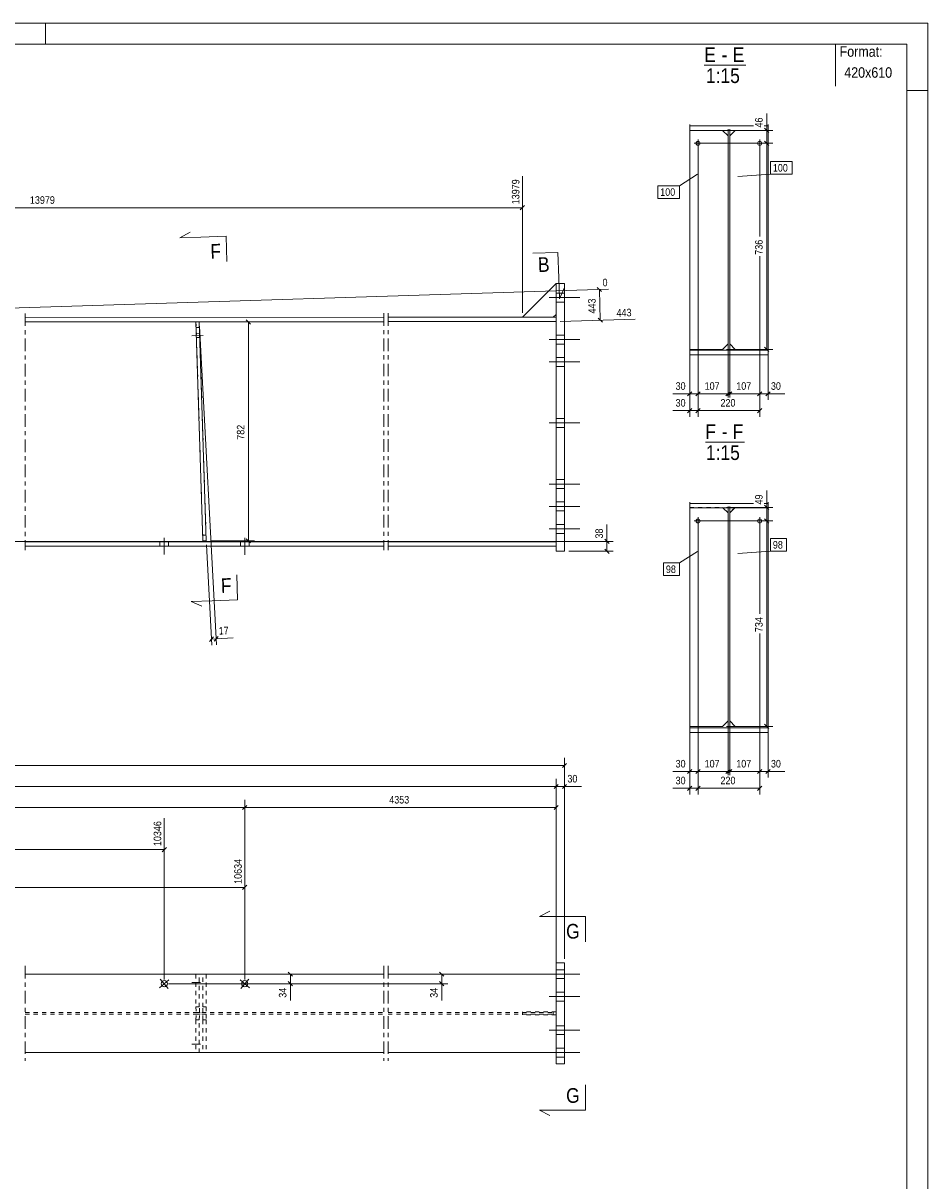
# Model space of a CAD drawing. Header units: millimetres. Extents: x 0 to 420, y 0 to 610.
# Tile 4 of 4: x 205 to 420, y 334 to 610. Entities that reach past the tile are written whole.
import ezdxf

# ---------------------------------------------------------------- set-up
doc = ezdxf.new("R2010")
doc.units = ezdxf.units.MM
for name, pattern in [('XKITLINE00', [0]), ('XKITLINE01', [4, 1, -1, 1, -1]), ('XKITLINE02', [4, 2, -2]), ('XKITLINE03', [6, 3, -1, 1, -1])]:
    doc.linetypes.add(name, pattern=pattern)
for name, color, linetype, lineweight in [('Arkusz rysunku', 3, 'Continuous', 0), ('Element', 2, 'Continuous', 0), ('Inny typ obiektu', 7, 'Continuous', 0), ('Przekrój', 7, 'Continuous', 0), ('Wymiar', 4, 'Continuous', 0), ('Znak elementu', 2, 'Continuous', 0), ('Śruba', 3, 'Continuous', 0)]:
    doc.layers.add(name, color=color, linetype=linetype, lineweight=lineweight)
doc.styles.add('ARIAL', font='ARIAL.TTF')

msp = doc.modelspace()

# ---------------------------------------------------------------- linework, layer by layer
at = {"layer": 'Arkusz rysunku', "linetype": 'XKITLINE00', "lineweight": 0}
for p, q in [((420, 610), (0, 610)), ((210, 605), (210, 610)), ((420, 0), (420, 610)), ((415, 605), (5, 605)), ((415, 5), (415, 605)), ((420, 594), (415, 594))]:
    msp.add_line(p, q, dxfattribs=at)
at = {"layer": 'Element', "linetype": 'XKITLINE00', "lineweight": 0}
for p, q in [((363.31, 584.48), (363.31, 585.86)), ((363.31, 585.54), (378.52, 585.54)), ((363.31, 584.48), (363.31, 585.54)), ((363.31, 585.54), (378.52, 585.54)), ((381.97, 584.48), (363.31, 584.48)), ((381.97, 584.48), (363.31, 584.48)), ((363.31, 584.48), (363.31, 532.34)), ((371.11, 584.48), (372.44, 583.15)), ((372.44, 584.48), (372.44, 532.14)), ((372.44, 584.48), (372.84, 584.48)), ((372.44, 532.14), (372.44, 584.48)), ((372.44, 584.48), (372.84, 584.48)), ((372.84, 532.14), (372.84, 584.48)), ((372.84, 584.48), (372.84, 532.14)), ((374.17, 584.48), (372.84, 583.15)), ((381.04, 585.54), (381.97, 585.54)), ((381.04, 585.54), (381.97, 585.54)), ((381.97, 584.48), (381.97, 585.86)), ((381.97, 585.54), (381.97, 584.48)), ((381.97, 584.48), (381.97, 532.34)), ((323.51, 540.01), (331.51, 548.01)), ((331.51, 548.02), (333.51, 548.02)), ((331.53, 484.28), (331.51, 548.02)), ((333.51, 548.02), (333.53, 484.28)), ((330.84, 540.02), (331.51, 540.68)), ((205.16, 539.97), (290.51, 539.98)), ((290.51, 538.92), (205.16, 538.91)), ((245.79, 538.86), (246.59, 538.89)), ((247.44, 486.75), (245.79, 538.86)), ((246.59, 538.89), (248.24, 486.77)), ((291.51, 540.01), (331.51, 540.02)), ((331.51, 538.95), (291.51, 538.94)), ((363.31, 532.34), (363.31, 531.07)), ((363.31, 532.34), (371.11, 532.34)), ((363.31, 532.14), (381.97, 532.14)), ((363.31, 531.07), (363.31, 532.14)), ((363.31, 532.14), (381.97, 532.14)), ((372.44, 533.67), (371.11, 532.34)), ((372.44, 532.14), (372.84, 532.14)), ((372.84, 532.14), (372.44, 532.14)), ((372.84, 533.67), (374.17, 532.34)), ((374.17, 532.34), (381.97, 532.34)), ((381.97, 532.34), (381.97, 531.07)), ((381.97, 532.14), (381.97, 531.07)), ((363.31, 531.07), (381.97, 531.07)), ((381.97, 531.07), (363.31, 531.07)), ((363.31, 494.61), (363.31, 495.99)), ((363.31, 495.67), (378.52, 495.67)), ((363.31, 494.61), (363.31, 495.67)), ((363.31, 495.67), (378.52, 495.67)), ((363.31, 442.6), (363.31, 494.61)), ((381.97, 494.61), (363.31, 494.61)), ((381.97, 494.61), (363.31, 494.61)), ((371.24, 494.61), (372.44, 493.41)), ((372.44, 494.61), (372.44, 442.22)), ((372.44, 494.61), (372.84, 494.61)), ((372.44, 442.22), (372.44, 494.61)), ((372.44, 494.61), (372.84, 494.61)), ((372.84, 493.41), (374.04, 494.61)), ((372.84, 442.22), (372.84, 494.61)), ((372.84, 494.61), (372.84, 442.22)), ((381.04, 495.67), (381.97, 495.67)), ((381.04, 495.67), (381.97, 495.67)), ((381.97, 494.61), (381.97, 495.99)), ((381.97, 495.67), (381.97, 494.61)), ((381.97, 494.61), (381.97, 442.6)), ((205.16, 486.55), (290.51, 486.55)), ((290.51, 485.49), (205.16, 485.49)), ((248.24, 486.77), (247.44, 486.75)), ((291.51, 486.55), (331.53, 486.55)), ((331.53, 485.49), (291.51, 485.49)), ((333.53, 484.28), (331.53, 484.28)), ((372.44, 443.94), (371.11, 442.6)), ((372.84, 443.94), (374.17, 442.6)), ((371.11, 442.6), (363.31, 442.6)), ((363.31, 441.16), (363.31, 442.54)), ((363.31, 442.22), (381.97, 442.22)), ((363.31, 441.16), (363.31, 442.22)), ((363.31, 442.22), (381.97, 442.22)), ((381.97, 441.16), (363.31, 441.16)), ((381.97, 441.16), (363.31, 441.16)), ((372.44, 442.22), (372.84, 442.22)), ((372.84, 442.22), (372.44, 442.22)), ((374.17, 442.6), (381.97, 442.6)), ((381.97, 441.16), (381.97, 442.54)), ((381.97, 442.22), (381.97, 441.16)), ((331.51, 386.28), (331.53, 386.28)), ((331.51, 386.28), (331.51, 383.61)), ((331.53, 386.28), (331.51, 386.28)), ((331.53, 386.28), (333.53, 386.28)), ((331.53, 362.28), (331.53, 386.28)), ((333.53, 362.28), (333.53, 386.28)), ((205.16, 383.61), (290.51, 383.61)), ((291.51, 383.61), (331.53, 383.61)), ((205.16, 364.94), (290.51, 364.94)), ((291.51, 364.94), (331.53, 364.94)), ((331.51, 362.28), (331.51, 364.94)), ((331.51, 362.28), (331.53, 362.28)), ((331.51, 362.28), (331.53, 362.28)), ((331.53, 362.28), (333.53, 362.28))]:
    msp.add_line(p, q, dxfattribs=at)
at = {"layer": 'Element', "linetype": 'XKITLINE01', "lineweight": 0}
for p, q in [((363.31, 584.48), (371.11, 584.48)), ((363.31, 584.48), (363.31, 584.48)), ((363.31, 584.48), (371.11, 584.48)), ((363.31, 584.48), (363.31, 584.48)), ((371.11, 584.48), (371.11, 584.48)), ((371.11, 584.48), (371.11, 584.48)), ((372.44, 584.79), (372.44, 584.48)), ((372.84, 584.48), (372.84, 584.79)), ((381.97, 584.48), (374.17, 584.48)), ((374.17, 584.48), (374.17, 584.48)), ((374.17, 584.48), (374.17, 584.48)), ((374.17, 584.48), (381.97, 584.48)), ((381.97, 584.48), (381.97, 584.48)), ((381.97, 584.48), (381.97, 584.48)), ((372.44, 583.15), (372.44, 533.67)), ((372.84, 583.15), (372.84, 533.67)), ((331.51, 540.68), (331.51, 548.02)), ((331.51, 548.02), (331.51, 548.01)), ((331.51, 548.01), (331.51, 548.02)), ((205.16, 538.91), (290.51, 538.92)), ((246.59, 538.89), (245.79, 538.86)), ((245.79, 538.86), (247.44, 486.75)), ((245.83, 537.53), (246.63, 537.55)), ((245.83, 537.53), (246.63, 537.55)), ((248.24, 486.77), (246.59, 538.89)), ((291.51, 538.94), (331.51, 538.95)), ((330.84, 540.02), (323.51, 540.01)), ((331.51, 540.02), (331.51, 538.95)), ((331.51, 538.95), (331.53, 486.55)), ((363.31, 532.45), (363.31, 532.34)), ((371.11, 532.34), (363.31, 532.34)), ((374.17, 532.34), (381.97, 532.34)), ((381.97, 532.45), (381.97, 532.34)), ((363.31, 494.74), (371.11, 494.74)), ((363.31, 494.61), (363.31, 494.74)), ((363.31, 494.74), (371.11, 494.74)), ((371.11, 494.74), (371.24, 494.61)), ((372.44, 494.92), (372.44, 494.61)), ((372.44, 493.41), (372.44, 443.94)), ((372.84, 494.61), (372.84, 494.92)), ((374.17, 494.74), (372.84, 493.41)), ((372.84, 493.41), (372.84, 443.94)), ((381.97, 494.74), (374.17, 494.74)), ((374.17, 494.74), (381.97, 494.74)), ((381.97, 442.6), (381.97, 494.74)), ((247.39, 488.08), (248.19, 488.11)), ((247.39, 488.08), (248.19, 488.11)), ((205.16, 486.55), (290.51, 486.55)), ((247.44, 486.75), (248.24, 486.77)), ((291.51, 486.55), (331.53, 486.55)), ((331.53, 486.55), (331.53, 485.49)), ((371.11, 442.6), (363.31, 442.6)), ((381.97, 442.6), (374.17, 442.6)), ((333.51, 362.28), (333.51, 386.28)), ((205.16, 383.61), (290.51, 383.61)), ((245.79, 383.61), (245.79, 375.81)), ((248.24, 383.61), (245.79, 383.61)), ((246.59, 375.81), (246.59, 383.61)), ((247.44, 375.81), (247.44, 383.61)), ((248.24, 383.61), (248.24, 375.81)), ((291.51, 383.61), (331.51, 383.61)), ((331.51, 383.61), (331.51, 364.94)), ((331.51, 383.61), (331.51, 364.94)), ((331.51, 364.94), (331.51, 383.61)), ((331.53, 383.61), (331.53, 364.94)), ((245.79, 375.81), (245.83, 374.48)), ((245.79, 375.81), (246.59, 375.81)), ((246.63, 374.48), (246.59, 375.81)), ((247.4, 374.48), (247.44, 375.81)), ((247.44, 375.81), (248.24, 375.81)), ((248.24, 375.81), (248.19, 374.48)), ((205.16, 374.48), (290.51, 374.48)), ((205.16, 374.08), (290.51, 374.08)), ((245.79, 372.74), (245.83, 374.08)), ((246.59, 372.74), (245.79, 372.74)), ((245.79, 372.74), (245.79, 364.94)), ((245.83, 374.48), (248.19, 374.48)), ((245.83, 374.08), (248.19, 374.08)), ((246.59, 372.74), (246.63, 374.08)), ((246.59, 364.94), (246.59, 372.74)), ((247.44, 372.74), (247.4, 374.08)), ((248.24, 372.74), (247.44, 372.74)), ((247.44, 372.74), (247.44, 364.94)), ((248.19, 374.08), (248.24, 372.74)), ((248.24, 372.74), (248.24, 364.94)), ((291.51, 374.48), (331.53, 374.48)), ((291.51, 374.08), (331.53, 374.08)), ((331.51, 374.61), (323.51, 374.61)), ((323.51, 374.61), (323.51, 373.94)), ((331.51, 373.94), (323.51, 373.94)), ((330.84, 373.94), (330.84, 374.61)), ((331.51, 374.61), (331.51, 373.94)), ((331.51, 373.94), (331.51, 374.61)), ((331.51, 374.08), (331.51, 374.48)), ((331.53, 374.08), (331.53, 374.48)), ((205.16, 364.94), (290.51, 364.94)), ((248.24, 364.94), (245.79, 364.94)), ((291.51, 364.94), (331.51, 364.94))]:
    msp.add_line(p, q, dxfattribs=at)
at = {"layer": 'Element', "linetype": 'XKITLINE03', "lineweight": 0}
for p, q in [((205.16, 540.91), (205.16, 484.55)), ((290.51, 540.94), (290.51, 484.55)), ((291.51, 540.94), (291.51, 484.55)), ((205.16, 385.61), (205.16, 362.94)), ((205.16, 385.61), (205.16, 362.94)), ((290.51, 385.61), (290.51, 362.94)), ((290.51, 385.61), (290.51, 362.94)), ((291.51, 385.61), (291.51, 362.94)), ((291.51, 385.61), (291.51, 362.94))]:
    msp.add_line(p, q, dxfattribs=at)
at = {"layer": 'Inny typ obiektu', "linetype": 'XKITLINE00', "lineweight": 0}
for p, q in [((398, 605), (398, 595)), ((366.77, 600), (376.65, 600)), ((367.04, 510.26), (376.39, 510.26))]:
    msp.add_line(p, q, dxfattribs=at)
at = {"layer": 'Przekrój', "linetype": 'XKITLINE00', "lineweight": 0}
for p, q in [((241.96, 558.93), (244.42, 560.26)), ((246.95, 559.09), (241.96, 558.93)), ((252.95, 559.28), (246.95, 559.09)), ((252.95, 559.28), (253.14, 553.28)), ((331.96, 555.4), (325.96, 555.21)), ((331.96, 555.4), (332.15, 549.41)), ((332.15, 549.41), (332.3, 544.41)), ((332.3, 544.41), (333.47, 546.95)), ((255.68, 472.7), (255.49, 478.7)), ((249.69, 472.52), (244.69, 472.36)), ((244.69, 472.36), (247.23, 471.19)), ((255.68, 472.7), (249.69, 472.52)), ((327.53, 397.32), (330.03, 398.57)), ((332.53, 397.32), (327.53, 397.32)), ((338.53, 397.32), (332.53, 397.32)), ((338.53, 397.32), (338.53, 391.32)), ((338.53, 351.23), (338.53, 357.23)), ((327.53, 351.23), (330.03, 349.98)), ((332.53, 351.23), (327.53, 351.23)), ((338.53, 351.23), (332.53, 351.23))]:
    msp.add_line(p, q, dxfattribs=at)
at = {"layer": 'Wymiar', "linetype": 'XKITLINE00', "lineweight": 0}
for p, q in [((381.64, 584.48), (381.64, 588.5)), ((381.64, 584.48), (381.64, 588.5)), ((372.11, 584.48), (383.08, 584.48)), ((381.13, 584.99), (382.15, 583.97)), ((381.64, 581.4), (381.64, 584.48)), ((381.13, 581.91), (382.15, 580.9)), ((381.13, 581.91), (382.15, 580.9)), ((365.31, 580.4), (365.31, 516.32)), ((365.31, 580.4), (365.31, 516.32)), ((365.31, 580.4), (365.31, 520.32)), ((365.31, 580.4), (365.31, 520.32)), ((366.31, 581.4), (383.08, 581.4)), ((366.31, 581.4), (383.08, 581.4)), ((379.97, 580.4), (379.97, 559.24)), ((379.97, 580.4), (379.97, 559.24)), ((379.97, 580.4), (379.97, 559.24)), ((381.64, 532.34), (381.64, 581.4)), ((323.51, 541.01), (323.51, 573.55)), ((95.71, 566.03), (323.51, 566.06)), ((324.02, 566.57), (323, 565.55)), ((379.97, 554.51), (379.97, 516.32)), ((379.97, 554.51), (379.97, 520.32)), ((379.97, 554.51), (379.97, 520.32)), ((157.35, 540.78), (343.96, 546.67)), ((341.28, 547.09), (342.33, 546.11)), ((342.04, 539.28), (341.81, 546.6)), ((246.65, 537.89), (250.71, 462)), ((247.59, 538.89), (259.73, 538.89)), ((257.78, 539.4), (258.8, 538.38)), ((258.29, 486.77), (258.29, 538.89)), ((332.51, 538.98), (350.36, 539.54)), ((341.51, 539.77), (342.56, 538.79)), ((372.11, 532.34), (383.08, 532.34)), ((372.44, 532.67), (372.44, 520.88)), ((372.84, 532.67), (372.84, 520.88)), ((381.13, 532.85), (382.15, 531.83)), ((363.31, 531.34), (363.31, 516.32)), ((363.31, 531.34), (363.31, 520.32)), ((381.97, 531.34), (381.97, 520.32)), ((363.31, 521.76), (359.29, 521.76)), ((363.31, 521.76), (359.29, 521.76)), ((363.82, 522.27), (362.8, 521.25)), ((363.31, 521.76), (365.31, 521.76)), ((365.82, 522.27), (364.8, 521.25)), ((365.82, 522.27), (364.8, 521.25)), ((365.31, 521.76), (372.44, 521.76)), ((372.95, 522.27), (371.93, 521.25)), ((373.35, 522.27), (372.33, 521.25)), ((372.84, 521.76), (379.97, 521.76)), ((380.48, 522.27), (379.46, 521.25)), ((380.48, 522.27), (379.46, 521.25)), ((379.97, 521.76), (381.97, 521.76)), ((382.48, 522.27), (381.46, 521.25)), ((381.97, 521.76), (385.99, 521.76)), ((381.97, 521.76), (385.99, 521.76)), ((363.82, 518.27), (362.8, 517.25)), ((365.82, 518.27), (364.8, 517.25)), ((365.82, 518.27), (364.8, 517.25)), ((380.48, 518.27), (379.46, 517.25)), ((363.31, 517.76), (359.29, 517.76)), ((363.31, 517.76), (359.29, 517.76)), ((363.31, 517.76), (365.31, 517.76)), ((365.31, 517.76), (379.97, 517.76)), ((381.64, 494.74), (381.64, 498.76)), ((381.64, 494.74), (381.64, 498.76)), ((372.11, 494.74), (383.08, 494.74)), ((381.13, 495.25), (382.15, 494.23)), ((381.64, 491.49), (381.64, 494.74)), ((343.62, 486.64), (343.62, 490.66)), ((343.62, 486.64), (343.62, 490.66)), ((366.31, 491.49), (383.08, 491.49)), ((366.31, 491.49), (383.08, 491.49)), ((381.13, 492), (382.15, 490.98)), ((381.13, 492), (382.15, 490.98)), ((381.64, 442.6), (381.64, 491.49)), ((365.31, 490.49), (365.31, 426.41)), ((365.31, 490.49), (365.31, 426.41)), ((365.31, 490.49), (365.31, 430.41)), ((365.31, 490.49), (365.31, 430.41)), ((379.97, 490.49), (379.97, 469.41)), ((379.97, 490.49), (379.97, 469.41)), ((379.97, 490.49), (379.97, 469.41)), ((37.6, 486.55), (345.06, 486.64)), ((248.29, 485.78), (249.57, 461.94)), ((249.24, 486.77), (259.73, 486.77)), ((257.78, 487.28), (258.8, 486.27)), ((343.11, 487.15), (344.13, 486.13)), ((343.62, 484.28), (343.62, 486.64)), ((334.53, 484.28), (345.06, 484.28)), ((343.11, 484.79), (344.13, 483.78)), ((249.97, 463.91), (249.01, 462.84)), ((249.49, 463.37), (250.63, 463.43)), ((251.11, 463.97), (250.15, 462.9)), ((250.63, 463.43), (254.64, 463.65)), ((250.63, 463.43), (254.64, 463.65)), ((379.97, 464.68), (379.97, 426.41)), ((379.97, 464.68), (379.97, 430.41)), ((379.97, 464.68), (379.97, 430.41)), ((363.31, 441.6), (363.31, 426.41)), ((363.31, 441.6), (363.31, 430.41)), ((372.11, 442.6), (383.08, 442.6)), ((372.44, 442.94), (372.44, 430.97)), ((372.84, 442.94), (372.84, 430.97)), ((381.13, 443.11), (382.15, 442.09)), ((381.97, 441.6), (381.97, 430.41)), ((33.95, 433.28), (333.53, 433.28)), ((334.03, 433.79), (333.02, 432.77)), ((333.53, 387.28), (333.53, 435.14)), ((331.53, 384.61), (331.53, 430.14)), ((331.53, 384.61), (331.53, 430.14)), ((333.53, 387.28), (333.53, 430.14)), ((363.31, 431.85), (359.29, 431.85)), ((363.31, 431.85), (359.29, 431.85)), ((363.82, 432.36), (362.8, 431.34)), ((363.31, 431.85), (365.31, 431.85)), ((365.82, 432.36), (364.8, 431.34)), ((365.82, 432.36), (364.8, 431.34)), ((365.31, 431.85), (372.44, 431.85)), ((372.95, 432.36), (371.93, 431.34)), ((373.35, 432.36), (372.33, 431.34)), ((372.84, 431.85), (379.97, 431.85)), ((380.48, 432.36), (379.46, 431.34)), ((380.48, 432.36), (379.46, 431.34)), ((379.97, 431.85), (381.97, 431.85)), ((382.48, 432.36), (381.46, 431.34)), ((381.97, 431.85), (385.99, 431.85)), ((381.97, 431.85), (385.99, 431.85)), ((36.62, 428.28), (331.53, 428.28)), ((332.03, 428.79), (331.02, 427.77)), ((332.03, 428.79), (331.02, 427.77)), ((331.53, 428.28), (333.53, 428.28)), ((334.03, 428.79), (333.02, 427.77)), ((333.53, 428.28), (337.55, 428.28)), ((333.53, 428.28), (337.55, 428.28)), ((363.31, 427.85), (359.29, 427.85)), ((363.31, 427.85), (359.29, 427.85)), ((363.82, 428.36), (362.8, 427.34)), ((363.31, 427.85), (365.31, 427.85)), ((365.82, 428.36), (364.8, 427.34)), ((365.82, 428.36), (364.8, 427.34)), ((365.31, 427.85), (379.97, 427.85)), ((380.48, 428.36), (379.46, 427.34)), ((257.42, 382.34), (257.42, 425.14)), ((257.42, 382.34), (257.42, 425.14)), ((331.53, 384.61), (331.53, 425.14)), ((36.62, 423.28), (257.42, 423.28)), ((257.93, 423.79), (256.91, 422.77)), ((257.93, 423.79), (256.91, 422.77)), ((257.42, 423.28), (331.53, 423.28)), ((332.03, 423.79), (331.02, 422.77)), ((238.25, 382.34), (238.25, 420.77)), ((238.76, 413.79), (237.74, 412.77)), ((162.24, 413.28), (238.25, 413.28)), ((257.42, 382.34), (257.42, 411.77)), ((36.62, 404.28), (257.42, 404.28)), ((257.93, 404.79), (256.91, 403.77)), ((258.42, 383.61), (269.73, 383.61)), ((267.78, 384.12), (268.8, 383.1)), ((268.29, 381.34), (268.29, 383.61)), ((330.53, 383.61), (302.43, 383.61)), ((303.78, 384.12), (304.8, 383.1)), ((304.29, 381.34), (304.29, 383.61)), ((239.25, 381.34), (305.73, 381.34)), ((258.42, 381.34), (269.73, 381.34)), ((267.78, 381.85), (268.8, 380.83)), ((268.29, 381.34), (268.29, 377.32)), ((268.29, 381.34), (268.29, 377.32)), ((303.78, 381.85), (304.8, 380.83)), ((304.29, 381.34), (304.29, 377.32)), ((304.29, 381.34), (304.29, 377.32))]:
    msp.add_line(p, q, dxfattribs=at)
at = {"layer": 'Znak elementu', "linetype": 'XKITLINE00', "lineweight": 0}
for p, q in [((382.51, 577.06), (387.71, 577.06)), ((382.51, 574.06), (382.51, 577.06)), ((387.71, 574.06), (387.71, 577.06)), ((365.15, 574.03), (360.91, 571.29)), ((374.78, 573.49), (382.51, 574.06)), ((382.51, 574.06), (387.71, 574.06)), ((355.7, 571.29), (360.91, 571.29)), ((355.7, 568.29), (355.7, 571.29)), ((360.91, 568.29), (360.91, 571.29)), ((355.7, 568.29), (360.91, 568.29)), ((382.51, 487.32), (386.38, 487.32)), ((382.51, 484.32), (382.51, 487.32)), ((386.38, 484.32), (386.38, 487.32)), ((365.16, 484.24), (360.92, 481.5)), ((374.78, 483.75), (382.51, 484.32)), ((382.51, 484.32), (386.38, 484.32)), ((357.05, 481.5), (360.92, 481.5)), ((357.05, 478.5), (357.05, 481.5)), ((360.92, 478.5), (360.92, 481.5)), ((357.05, 478.5), (360.92, 478.5))]:
    msp.add_line(p, q, dxfattribs=at)
at = {"layer": 'Śruba', "linetype": 'XKITLINE00', "lineweight": 0}
for p, q in [((365.31, 582.34), (365.31, 580.47)), ((379.97, 580.47), (379.97, 582.34)), ((364.37, 581.4), (366.24, 581.4)), ((380.91, 581.4), (379.04, 581.4)), ((333.51, 545.75), (331.51, 545.75)), ((333.51, 545.75), (331.51, 545.75)), ((333.51, 545.75), (331.51, 545.75)), ((333.51, 545.75), (331.51, 545.75)), ((337.18, 544.68), (329.84, 544.68)), ((337.18, 544.68), (329.84, 544.68)), ((337.18, 544.68), (329.84, 544.68)), ((337.18, 544.68), (329.84, 544.68)), ((333.51, 543.62), (331.51, 543.62)), ((333.51, 543.62), (331.51, 543.62)), ((333.51, 543.62), (331.51, 543.62)), ((333.51, 543.62), (331.51, 543.62)), ((244.84, 535.58), (247.51, 535.66)), ((245.88, 536.08), (246.68, 536.11)), ((245.91, 535.15), (246.71, 535.17)), ((337.18, 534.68), (329.85, 534.68)), ((337.18, 534.68), (329.85, 534.68)), ((337.18, 534.68), (329.85, 534.68)), ((337.18, 534.68), (329.85, 534.68)), ((333.51, 535.75), (331.51, 535.75)), ((333.51, 535.75), (331.51, 535.75)), ((333.51, 535.75), (331.51, 535.75)), ((333.51, 535.75), (331.51, 535.75)), ((333.51, 533.62), (331.51, 533.62)), ((333.51, 533.62), (331.51, 533.62)), ((333.51, 533.62), (331.51, 533.62)), ((333.51, 533.62), (331.51, 533.62)), ((337.18, 529.35), (329.85, 529.35)), ((337.18, 529.35), (329.85, 529.35)), ((333.51, 530.42), (331.51, 530.42)), ((333.51, 530.42), (331.51, 530.42)), ((333.51, 528.28), (331.51, 528.28)), ((333.51, 528.28), (331.51, 528.28)), ((333.52, 515.88), (331.52, 515.88)), ((333.52, 515.88), (331.52, 515.88)), ((337.18, 514.82), (329.85, 514.82)), ((337.18, 514.82), (329.85, 514.82)), ((333.52, 513.75), (331.52, 513.75)), ((333.52, 513.75), (331.52, 513.75)), ((337.19, 500.28), (329.85, 500.28)), ((337.19, 500.28), (329.85, 500.28)), ((333.52, 501.35), (331.52, 501.35)), ((333.52, 501.35), (331.52, 501.35)), ((333.52, 499.22), (331.52, 499.22)), ((333.52, 499.22), (331.52, 499.22)), ((337.19, 494.95), (329.86, 494.95)), ((337.19, 494.95), (329.86, 494.95)), ((337.19, 494.95), (329.86, 494.95)), ((337.19, 494.95), (329.86, 494.95)), ((333.52, 496.02), (331.52, 496.02)), ((333.52, 496.02), (331.52, 496.02)), ((333.52, 496.02), (331.52, 496.02)), ((333.52, 496.02), (331.52, 496.02)), ((333.52, 493.88), (331.52, 493.88)), ((333.52, 493.88), (331.52, 493.88)), ((333.52, 493.88), (331.52, 493.88)), ((333.52, 493.88), (331.52, 493.88)), ((333.52, 490.68), (331.52, 490.68)), ((333.52, 490.68), (331.52, 490.68)), ((333.52, 490.68), (331.52, 490.68)), ((333.52, 490.68), (331.52, 490.68)), ((364.37, 491.49), (366.24, 491.49)), ((365.31, 492.42), (365.31, 490.56)), ((380.91, 491.49), (379.04, 491.49)), ((379.97, 490.56), (379.97, 492.42)), ((337.19, 489.62), (329.86, 489.62)), ((337.19, 489.62), (329.86, 489.62)), ((337.19, 489.62), (329.86, 489.62)), ((337.19, 489.62), (329.86, 489.62)), ((333.52, 488.55), (331.52, 488.55)), ((333.52, 488.55), (331.52, 488.55)), ((333.52, 488.55), (331.52, 488.55)), ((333.52, 488.55), (331.52, 488.55)), ((237.22, 485.49), (237.22, 486.55)), ((238.25, 483.49), (238.25, 487.49)), ((239.29, 485.49), (239.29, 486.55)), ((256.39, 485.49), (256.39, 486.55)), ((257.42, 483.46), (257.42, 487.46)), ((258.46, 485.49), (258.46, 486.55)), ((337.18, 383.61), (329.84, 383.61)), ((337.18, 383.61), (329.85, 383.61)), ((337.19, 383.61), (329.86, 383.61)), ((337.19, 383.61), (329.86, 383.61)), ((333.51, 384.68), (331.51, 384.68)), ((333.51, 384.68), (331.51, 384.68)), ((333.52, 384.68), (331.52, 384.68)), ((333.52, 384.68), (331.52, 384.68)), ((237.14, 380.38), (239.36, 382.3)), ((237.3, 382.45), (239.21, 380.23)), ((256.31, 382.3), (258.53, 380.38)), ((258.38, 382.45), (256.46, 380.23)), ((333.51, 382.54), (331.51, 382.54)), ((333.51, 382.54), (331.51, 382.54)), ((333.52, 382.54), (331.52, 382.54)), ((333.52, 382.54), (331.52, 382.54)), ((337.18, 378.28), (329.84, 378.28)), ((337.18, 378.28), (329.85, 378.28)), ((337.18, 378.28), (329.85, 378.28)), ((337.18, 378.28), (329.85, 378.28)), ((337.19, 378.28), (329.85, 378.28)), ((337.19, 378.28), (329.86, 378.28)), ((337.19, 378.28), (329.86, 378.28)), ((333.51, 379.34), (331.51, 379.34)), ((333.51, 379.34), (331.51, 379.34)), ((333.51, 379.34), (331.51, 379.34)), ((333.52, 379.34), (331.52, 379.34)), ((333.52, 379.34), (331.52, 379.34)), ((333.52, 379.34), (331.52, 379.34)), ((333.52, 379.34), (331.52, 379.34)), ((333.51, 377.21), (331.51, 377.21)), ((333.51, 377.21), (331.51, 377.21)), ((333.51, 377.21), (331.51, 377.21)), ((333.52, 377.21), (331.52, 377.21)), ((333.52, 377.21), (331.52, 377.21)), ((333.52, 377.21), (331.52, 377.21)), ((333.52, 377.21), (331.52, 377.21)), ((337.18, 370.28), (329.84, 370.28)), ((337.18, 370.28), (329.85, 370.28)), ((337.18, 370.28), (329.85, 370.28)), ((337.18, 370.28), (329.85, 370.28)), ((337.19, 370.28), (329.85, 370.28)), ((337.19, 370.28), (329.86, 370.28)), ((337.19, 370.28), (329.86, 370.28)), ((333.51, 371.34), (331.51, 371.34)), ((333.51, 371.34), (331.51, 371.34)), ((333.51, 371.34), (331.51, 371.34)), ((333.52, 371.34), (331.52, 371.34)), ((333.52, 371.34), (331.52, 371.34)), ((333.52, 371.34), (331.52, 371.34)), ((333.52, 371.34), (331.52, 371.34)), ((333.51, 369.21), (331.51, 369.21)), ((333.51, 369.21), (331.51, 369.21)), ((333.51, 369.21), (331.51, 369.21)), ((333.52, 369.21), (331.52, 369.21)), ((333.52, 369.21), (331.52, 369.21)), ((333.52, 369.21), (331.52, 369.21)), ((333.52, 369.21), (331.52, 369.21)), ((337.18, 364.94), (329.84, 364.94)), ((337.18, 364.94), (329.85, 364.94)), ((337.19, 364.94), (329.86, 364.94)), ((337.19, 364.94), (329.86, 364.94)), ((333.51, 366.01), (331.51, 366.01)), ((333.51, 366.01), (331.51, 366.01)), ((333.51, 363.88), (331.51, 363.88)), ((333.51, 363.88), (331.51, 363.88)), ((333.52, 366.01), (331.52, 366.01)), ((333.52, 366.01), (331.52, 366.01)), ((333.52, 363.88), (331.52, 363.88)), ((333.52, 363.88), (331.52, 363.88))]:
    msp.add_line(p, q, dxfattribs=at)
at = {"layer": 'Śruba', "linetype": 'XKITLINE02', "lineweight": 0}
for p, q in [((244.84, 535.58), (247.51, 535.66)), ((245.88, 536.08), (246.68, 536.11)), ((245.91, 535.15), (246.71, 535.17)), ((244.84, 381.61), (247.51, 381.61)), ((244.84, 366.94), (247.51, 366.94))]:
    msp.add_line(p, q, dxfattribs=at)
at = {"layer": 'Śruba', "linetype": 'XKITLINE00', "lineweight": 0}
for centre, radius in [((365.31, 581.4), 0.467), ((379.97, 581.4), 0.467), ((365.31, 491.49), 0.467), ((379.97, 491.49), 0.467), ((238.25, 381.34), 0.733), ((257.42, 381.34), 0.733)]:
    msp.add_circle(centre, radius, dxfattribs=at)

# ---------------------------------------------------------------- texts
at = {"layer": 'Inny typ obiektu', "style": 'ARIAL', "width": 0.85}
for s, height, p in [('E', 3.5, (366.77, 600.75)), ('E', 3.5, (373.54, 600.75)), ('Format:', 2.5, (399, 602)), ('-', 3.5, (370.93, 600.75)), ('1:15', 3.5, (367.17, 595.75)), ('420x610', 2.5, (400.11, 597)), ('F', 3.5, (367.04, 511.01)), ('F', 3.5, (373.54, 511.01)), ('-', 3.5, (370.94, 511.01)), ('1:15', 3.5, (367.17, 506.01))]:
    msp.add_text(s, height=height, dxfattribs=at).set_placement(p)
at = {"layer": 'Przekrój', "style": 'ARIAL', "width": 0.85}
for s, p in [('F', (249.27, 553.91)), ('B', (327.24, 550.75)), ('F', (251.78, 474.33))]:
    msp.add_text(s, height=3.5, rotation=1.8048, dxfattribs=at).set_placement(p)
for p in [(333.9, 392.07), (333.9, 352.98)]:
    msp.add_text('G', height=3.5, dxfattribs=at).set_placement(p)
at = {"layer": 'Wymiar', "style": 'ARIAL', "width": 0.85}
for s, rotation, p in [('46', 90.0002, (380.68, 585.15)), ('13979', 90.0059, (322.79, 566.88)), ('13979', 0.0057, (206.27, 567)), ('736', 90.0002, (380.68, 554.87)), ('0', 1.8048, (342.6, 547.34)), ('443', 91.805, (341.02, 540.91)), ('443', 1.8048, (345.93, 540.12)), ('782', 90.0002, (257.33, 510.83)), ('49', 90.0002, (380.68, 495.42)), ('38', 90.0174, (342.66, 487.31)), ('17', 3.0653, (251.25, 464.43)), ('734', 90.0002, (380.68, 465.04)), ('10346', 90.0002, (237.53, 414.1)), ('10634', 90.0002, (256.7, 405.1)), ('34', 90.0002, (267.33, 378)), ('34', 90.0002, (303.33, 377.99))]:
    msp.add_text(s, height=1.8, rotation=rotation, dxfattribs=at).set_placement(p)
for s, p in [('30', (359.96, 522.72)), ('107', (366.87, 522.72)), ('107', (374.4, 522.72)), ('30', (382.65, 522.72)), ('30', (359.96, 518.72)), ('220', (370.64, 518.72)), ('30', (359.96, 432.81)), ('107', (366.87, 432.81)), ('107', (374.4, 432.81)), ('30', (382.65, 432.81)), ('30', (334.2, 429.24)), ('30', (359.96, 428.81)), ('220', (370.64, 428.81)), ('4353', (291.8, 424.24))]:
    msp.add_text(s, height=1.8, dxfattribs=at).set_placement(p)
at = {"layer": 'Znak elementu', "style": 'ARIAL', "width": 0.85}
for s, p in [('100', (383.11, 574.66)), ('100', (356.3, 568.89)), ('98', (383.11, 484.92)), ('98', (357.65, 479.1))]:
    msp.add_text(s, height=1.8, dxfattribs=at).set_placement(p)

doc.saveas('drawing.dxf')
